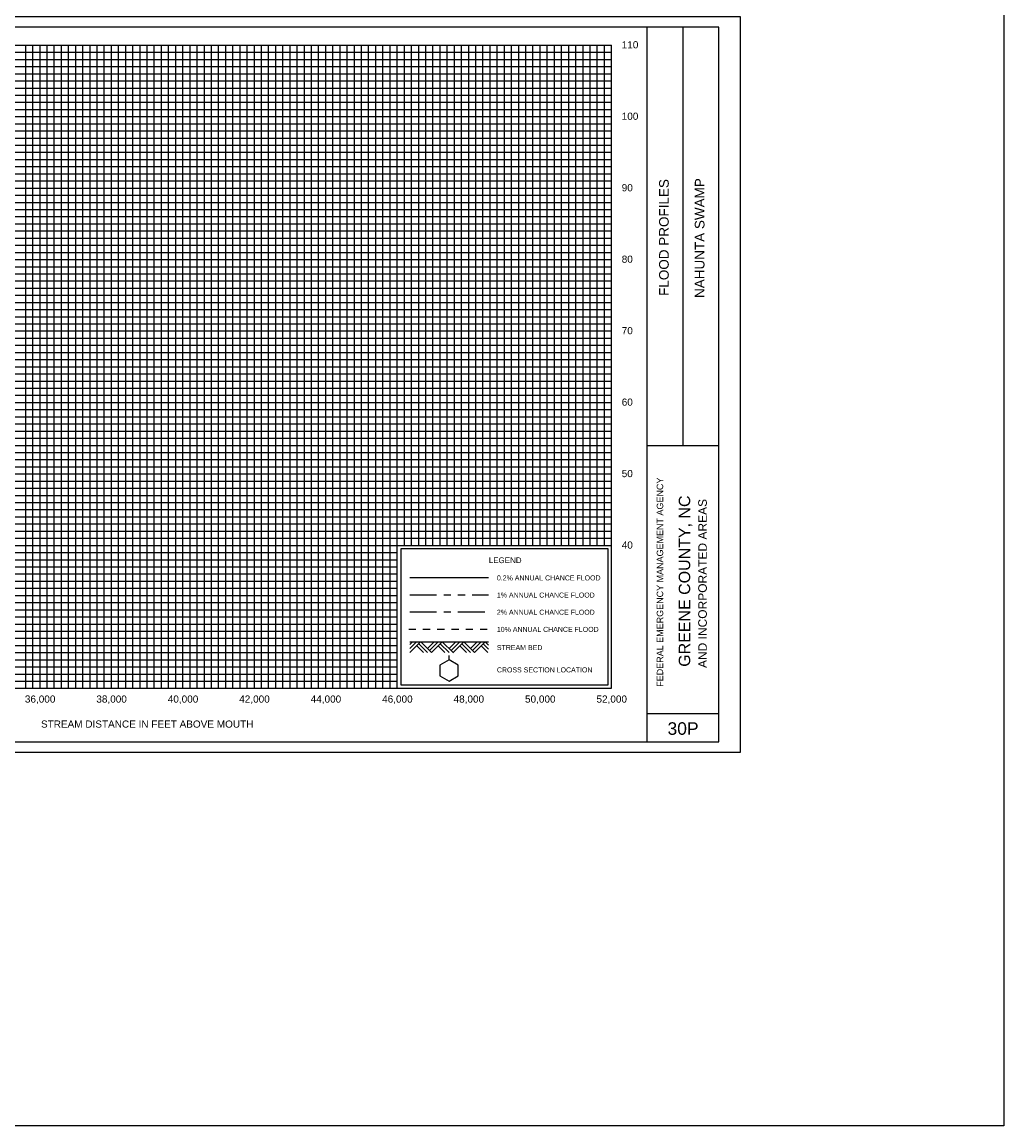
# Model space of a CAD drawing. Header units: inches. Extents: x 8.4 to 99.3, y 18.3 to 56.5.
# Tile 6 of 7: x 43.6 to 57.4, y 33.3 to 48.7. Entities that reach past the tile are written whole.
import ezdxf
from ezdxf.enums import TextEntityAlignment as Align

# ---------------------------------------------------------------- set-up
doc = ezdxf.new("R2010")
doc.units = ezdxf.units.IN
doc.header["$LTSCALE"] = 0.3
doc.header["$MEASUREMENT"] = 0
for name, pattern in [('CENTER', [2, 1.25, -0.25, 0.25, -0.25]), ('DOT', [0.25, 0, -0.25]), ('HIDDEN', [0.375, 0.25, -0.125]), ('PHANTOM', [2.5, 1.25, -0.25, 0.25, -0.25, 0.25, -0.25])]:
    doc.linetypes.add(name, pattern=pattern)
doc.layers.get('0').update_dxf_attribs({"color": 3, "plot": 0})
for name, color, linetype in [('1', 5, 'Continuous'), ('2', 50, 'Continuous'), ('3', 9, 'DOT'), ('7', 7, 'Continuous'), ('STREAM', 5, 'Continuous'), ('STRUCTURE', 30, 'Continuous'), ('TEXT', 255, 'Continuous'), ('WS10', 4, 'HIDDEN'), ('WS100', 5, 'PHANTOM'), ('WS50', 1, 'CENTER'), ('WS500', 1, 'Continuous')]:
    doc.layers.add(name, color=color, linetype=linetype)
doc.styles.add('ARIAL', font='ARIAL.TTF')

msp = doc.modelspace()

# ---------------------------------------------------------------- linework, layer by layer
at = {"color": 252}
msp.add_lwpolyline([(37.586, 48.777), (53.686, 48.777), (53.686, 38.477), (37.586, 38.477)], close=True, dxfattribs=at)
at = {"layer": '1'}
for p, q in [((53.386, 48.627), (37.886, 48.627)), ((52.386, 38.627), (52.386, 48.627)), ((52.886, 42.777), (52.886, 48.627)), ((53.386, 38.627), (53.386, 48.627)), ((52.386, 42.777), (53.386, 42.777)), ((52.386, 39.027), (53.386, 39.027)), ((37.886, 38.627), (53.386, 38.627))]:
    msp.add_line(p, q, dxfattribs=at)
at = {"layer": '2', "color": 50}
for p, q in [((38.886, 48.377), (51.886, 48.377)), ((43.886, 39.377), (43.886, 48.377)), ((44.886, 39.377), (44.886, 48.377)), ((45.886, 39.377), (45.886, 48.377)), ((46.886, 39.377), (46.886, 48.377)), ((47.886, 39.377), (47.886, 48.377)), ((48.886, 39.377), (48.886, 48.377)), ((51.886, 39.377), (51.886, 48.377)), ((38.886, 46.377), (51.886, 46.377)), ((38.886, 45.377), (51.886, 45.377)), ((38.886, 44.377), (51.886, 44.377)), ((38.886, 43.377), (51.886, 43.377)), ((38.886, 42.377), (51.886, 42.377)), ((38.886, 41.377), (51.886, 41.377)), ((38.886, 40.377), (48.886, 40.377)), ((38.886, 39.377), (51.886, 39.377))]:
    msp.add_line(p, q, dxfattribs=at)
at = {"layer": '2', "color": 50, "linetype": 'Continuous'}
for p, q in [((49.886, 41.377), (49.886, 48.377)), ((50.886, 41.377), (50.886, 48.377)), ((38.886, 47.377), (51.886, 47.377))]:
    msp.add_line(p, q, dxfattribs=at)
at = {"layer": '3', "color": 8, "linetype": 'Continuous'}
for p, q in [((43.686, 39.377), (43.686, 48.377)), ((43.786, 39.377), (43.786, 48.377)), ((43.986, 39.377), (43.986, 48.377)), ((44.086, 39.377), (44.086, 48.377)), ((44.186, 39.377), (44.186, 48.377)), ((44.286, 39.377), (44.286, 48.377)), ((44.386, 39.377), (44.386, 48.377)), ((44.486, 39.377), (44.486, 48.377)), ((44.586, 39.377), (44.586, 48.377)), ((44.686, 39.377), (44.686, 48.377)), ((44.786, 39.377), (44.786, 48.377)), ((44.986, 39.377), (44.986, 48.377)), ((45.086, 39.377), (45.086, 48.377)), ((45.186, 39.377), (45.186, 48.377)), ((45.286, 39.377), (45.286, 48.377)), ((45.386, 39.377), (45.386, 48.377)), ((45.486, 39.377), (45.486, 48.377)), ((45.586, 39.377), (45.586, 48.377)), ((45.686, 39.377), (45.686, 48.377)), ((45.786, 39.377), (45.786, 48.377)), ((45.986, 39.377), (45.986, 48.377)), ((46.086, 39.377), (46.086, 48.377)), ((46.186, 39.377), (46.186, 48.377)), ((46.286, 39.377), (46.286, 48.377)), ((46.386, 39.377), (46.386, 48.377)), ((46.486, 39.377), (46.486, 48.377)), ((46.586, 39.377), (46.586, 48.377)), ((46.686, 39.377), (46.686, 48.377)), ((46.786, 39.377), (46.786, 48.377)), ((46.986, 39.377), (46.986, 48.377)), ((47.086, 39.377), (47.086, 48.377)), ((47.186, 39.377), (47.186, 48.377)), ((47.286, 39.377), (47.286, 48.377)), ((47.386, 39.377), (47.386, 48.377)), ((47.486, 39.377), (47.486, 48.377)), ((47.586, 39.377), (47.586, 48.377)), ((47.686, 39.377), (47.686, 48.377)), ((47.786, 39.377), (47.786, 48.377)), ((47.986, 39.377), (47.986, 48.377)), ((48.086, 39.377), (48.086, 48.377)), ((48.186, 39.377), (48.186, 48.377)), ((48.286, 39.377), (48.286, 48.377)), ((48.386, 39.377), (48.386, 48.377)), ((48.486, 39.377), (48.486, 48.377)), ((48.586, 39.377), (48.586, 48.377)), ((48.686, 39.377), (48.686, 48.377)), ((48.786, 39.377), (48.786, 48.377)), ((48.986, 41.377), (48.986, 48.377)), ((49.086, 41.377), (49.086, 48.377)), ((49.186, 41.377), (49.186, 48.377)), ((49.286, 41.377), (49.286, 48.377)), ((49.386, 41.377), (49.386, 48.377)), ((49.486, 41.377), (49.486, 48.377)), ((49.586, 41.377), (49.586, 48.377)), ((49.686, 41.377), (49.686, 48.377)), ((49.786, 41.377), (49.786, 48.377)), ((49.986, 41.377), (49.986, 48.377)), ((50.086, 41.377), (50.086, 48.377)), ((50.186, 41.377), (50.186, 48.377)), ((50.286, 41.377), (50.286, 48.377)), ((50.386, 41.377), (50.386, 48.377)), ((50.486, 41.377), (50.486, 48.377)), ((50.586, 41.377), (50.586, 48.377)), ((50.686, 41.377), (50.686, 48.377)), ((50.786, 41.377), (50.786, 48.377)), ((50.986, 41.377), (50.986, 48.377)), ((51.086, 41.377), (51.086, 48.377)), ((51.186, 41.377), (51.186, 48.377)), ((51.286, 41.377), (51.286, 48.377)), ((51.386, 41.377), (51.386, 48.377)), ((51.486, 41.377), (51.486, 48.377)), ((51.586, 41.377), (51.586, 48.377)), ((51.686, 41.377), (51.686, 48.377)), ((51.786, 41.377), (51.786, 48.377)), ((38.886, 48.277), (51.886, 48.277)), ((38.886, 48.177), (51.886, 48.177)), ((38.886, 48.077), (51.886, 48.077)), ((38.886, 47.977), (51.886, 47.977)), ((38.886, 47.877), (51.886, 47.877)), ((38.886, 47.777), (51.886, 47.777)), ((38.886, 47.677), (51.886, 47.677)), ((38.886, 47.577), (51.886, 47.577)), ((38.886, 47.477), (51.886, 47.477)), ((38.886, 47.277), (51.886, 47.277)), ((38.886, 47.177), (51.886, 47.177)), ((38.886, 47.077), (51.886, 47.077)), ((38.886, 46.977), (51.886, 46.977)), ((38.886, 46.877), (51.886, 46.877)), ((38.886, 46.777), (51.886, 46.777)), ((38.886, 46.677), (51.886, 46.677)), ((38.886, 46.577), (51.886, 46.577)), ((38.886, 46.477), (51.886, 46.477)), ((38.886, 46.277), (51.886, 46.277)), ((38.886, 46.177), (51.886, 46.177)), ((38.886, 46.077), (51.886, 46.077)), ((38.886, 45.977), (51.886, 45.977)), ((38.886, 45.877), (51.886, 45.877)), ((38.886, 45.777), (51.886, 45.777)), ((38.886, 45.677), (51.886, 45.677)), ((38.886, 45.577), (51.886, 45.577)), ((38.886, 45.477), (51.886, 45.477)), ((38.886, 45.277), (51.886, 45.277)), ((38.886, 45.177), (51.886, 45.177)), ((38.886, 45.077), (51.886, 45.077)), ((38.886, 44.977), (51.886, 44.977)), ((38.886, 44.877), (51.886, 44.877)), ((38.886, 44.777), (51.886, 44.777)), ((38.886, 44.677), (51.886, 44.677)), ((38.886, 44.577), (51.886, 44.577)), ((38.886, 44.477), (51.886, 44.477)), ((38.886, 44.277), (51.886, 44.277)), ((38.886, 44.177), (51.886, 44.177)), ((38.886, 44.077), (51.886, 44.077)), ((38.886, 43.977), (51.886, 43.977)), ((38.886, 43.877), (51.886, 43.877)), ((38.886, 43.777), (51.886, 43.777)), ((38.886, 43.677), (51.886, 43.677)), ((38.886, 43.577), (51.886, 43.577)), ((38.886, 43.477), (51.886, 43.477)), ((38.886, 43.277), (51.886, 43.277)), ((38.886, 43.177), (51.886, 43.177)), ((38.886, 43.077), (51.886, 43.077)), ((38.886, 42.977), (51.886, 42.977)), ((38.886, 42.877), (51.886, 42.877)), ((38.886, 42.777), (51.886, 42.777)), ((38.886, 42.677), (51.886, 42.677)), ((38.886, 42.577), (51.886, 42.577)), ((38.886, 42.477), (51.886, 42.477)), ((38.886, 42.277), (51.886, 42.277)), ((38.886, 42.177), (51.886, 42.177)), ((38.886, 42.077), (51.886, 42.077)), ((38.886, 41.977), (51.886, 41.977)), ((38.886, 41.877), (51.886, 41.877)), ((38.886, 41.777), (51.886, 41.777)), ((38.886, 41.677), (51.886, 41.677)), ((38.886, 41.577), (51.886, 41.577)), ((38.886, 41.477), (51.886, 41.477)), ((38.886, 41.277), (48.886, 41.277)), ((38.886, 41.177), (48.886, 41.177)), ((38.886, 41.077), (48.886, 41.077)), ((38.886, 40.977), (48.886, 40.977)), ((38.886, 40.877), (48.886, 40.877)), ((38.886, 40.777), (48.886, 40.777)), ((38.886, 40.677), (48.886, 40.677)), ((38.886, 40.577), (48.886, 40.577)), ((38.886, 40.477), (48.886, 40.477)), ((38.886, 40.277), (48.886, 40.277)), ((38.886, 40.177), (48.886, 40.177)), ((38.886, 40.077), (48.886, 40.077)), ((38.886, 39.977), (48.886, 39.977)), ((38.886, 39.877), (48.886, 39.877)), ((38.886, 39.777), (48.886, 39.777)), ((38.886, 39.677), (48.886, 39.677)), ((38.886, 39.577), (48.886, 39.577)), ((38.886, 39.477), (48.886, 39.477))]:
    msp.add_line(p, q, dxfattribs=at)
at = {"layer": '7'}
for p, q in [((49.611, 39.777), (49.481, 39.702)), ((49.481, 39.702), (49.481, 39.552)), ((49.481, 39.702), (49.481, 39.702)), ((49.611, 39.777), (49.611, 39.834)), ((49.741, 39.702), (49.611, 39.777)), ((49.741, 39.552), (49.741, 39.702)), ((49.481, 39.552), (49.611, 39.477)), ((49.611, 39.477), (49.741, 39.552))]:
    msp.add_line(p, q, dxfattribs=at)
at = {"layer": 'STREAM'}
for p, q in [((49.098, 40.027), (49.061, 39.99)), ((49.155, 40.027), (49.061, 39.933)), ((49.211, 40.027), (49.061, 39.877)), ((49.061, 40.027), (50.161, 40.027)), ((49.217, 40.027), (49.367, 39.877)), ((49.404, 40.027), (49.311, 39.933)), ((49.461, 40.027), (49.339, 39.905)), ((49.517, 40.027), (49.367, 39.877)), ((49.517, 40.027), (49.667, 39.877)), ((49.704, 40.027), (49.611, 39.933)), ((49.761, 40.027), (49.639, 39.905)), ((49.815, 40.024), (49.665, 39.874)), ((49.817, 40.027), (49.967, 39.877)), ((50.004, 40.027), (49.911, 39.933)), ((50.061, 40.027), (49.939, 39.905)), ((50.117, 40.027), (49.967, 39.877)), ((50.117, 40.027), (50.161, 39.983)), ((49.158, 39.973), (49.254, 39.877)), ((49.186, 40.001), (49.311, 39.877)), ((49.461, 39.97), (49.554, 39.877)), ((49.489, 39.999), (49.611, 39.877)), ((49.761, 39.97), (49.854, 39.877)), ((49.789, 39.999), (49.911, 39.877)), ((50.061, 39.97), (50.154, 39.877)), ((50.089, 39.999), (50.161, 39.926))]:
    msp.add_line(p, q, dxfattribs=at)
at = {"layer": 'STRUCTURE'}
msp.add_lwpolyline([(8.381, 56.531), (57.377, 56.531), (57.377, 33.254), (8.381, 33.254)], close=True, dxfattribs=at)
at = {"layer": 'TEXT'}
for p, q in [((51.836, 41.327), (48.936, 41.327)), ((48.936, 41.327), (48.936, 39.427)), ((51.836, 39.427), (51.836, 41.327)), ((48.936, 39.427), (51.836, 39.427)), ((48.936, 39.427), (48.936, 39.427))]:
    msp.add_line(p, q, dxfattribs=at)
at = {"layer": 'WS10'}
msp.add_line((49.046, 40.207), (50.146, 40.207), dxfattribs=at)
at = {"layer": 'WS100'}
msp.add_line((49.061, 40.687), (50.161, 40.687), dxfattribs=at)
at = {"layer": 'WS50'}
msp.add_line((49.061, 40.447), (50.161, 40.447), dxfattribs=at)
at = {"layer": 'WS500'}
msp.add_line((49.061, 40.927), (50.161, 40.927), dxfattribs=at)

# ---------------------------------------------------------------- texts
at = {"layer": 'TEXT', "style": 'ARIAL'}
for s, height, p in [(' 110', 0.1, (51.989, 48.332)), (' 100', 0.1, (51.989, 47.332)), (' 90', 0.1, (51.989, 46.332)), (' 80', 0.1, (51.989, 45.332)), (' 70', 0.1, (51.989, 44.332)), (' 60', 0.1, (51.989, 43.332)), (' 50', 0.1, (51.989, 42.332)), (' 40', 0.1, (51.989, 41.332)), ('LEGEND', 0.08, (50.167, 41.129)), ('0.2% ANNUAL CHANCE FLOOD', 0.07, (50.281, 40.887)), ('1% ANNUAL CHANCE FLOOD', 0.07, (50.281, 40.647)), ('2% ANNUAL CHANCE FLOOD', 0.07, (50.281, 40.407)), ('10% ANNUAL CHANCE FLOOD', 0.07, (50.281, 40.167)), ('STREAM BED', 0.07, (50.281, 39.912)), ('CROSS SECTION LOCATION', 0.07, (50.281, 39.6))]:
    msp.add_text(s, height=height, dxfattribs=at).set_placement(p)
for s, height, p in [('FLOOD PROFILES', 0.135, (52.686, 44.868)), ('FEDERAL EMERGENCY MANAGEMENT AGENCY', 0.09, (52.608, 39.399))]:
    msp.add_text(s, height=height, rotation=90, dxfattribs=at).set_placement(p)
for s, height, p in [('NAHUNTA SWAMP', 0.135, (53.186, 45.677)), ('GREENE COUNTY, NC', 0.16, (52.986, 40.877)), ('AND INCORPORATED AREAS', 0.12, (53.219, 40.844))]:
    msp.add_text(s, height=height, rotation=90, dxfattribs=at).set_placement(p, align=Align.CENTER)
for s, height, p in [('36,000', 0.1, (43.888, 39.177)), ('38,000', 0.1, (44.888, 39.177)), ('40,000', 0.1, (45.888, 39.177)), ('42,000', 0.1, (46.888, 39.177)), ('44,000', 0.1, (47.888, 39.177)), ('46,000', 0.1, (48.888, 39.177)), ('48,000', 0.1, (49.888, 39.177)), ('50,000', 0.1, (50.888, 39.177)), ('52,000', 0.1, (51.888, 39.177)), ('STREAM DISTANCE IN FEET ABOVE MOUTH', 0.1, (45.386, 38.827)), ('30P', 0.175, (52.886, 38.727))]:
    msp.add_text(s, height=height, dxfattribs=at).set_placement(p, align=Align.CENTER)

doc.saveas('drawing.dxf')
